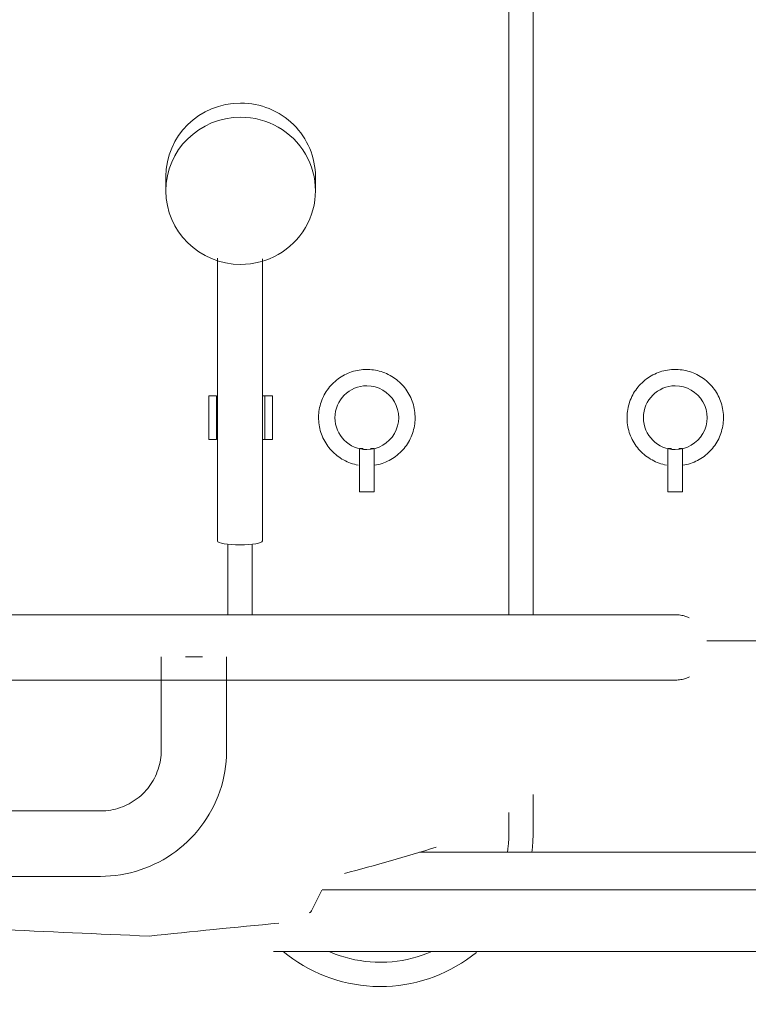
# Model space of a CAD drawing. Header units: metres. Extents: x 3.7 to 90.5, y -1.7 to 14.3.
# Tile 29 of 172: x 19.2 to 19.6, y 6.7 to 7.2. Entities that reach past the tile are written whole.
import ezdxf

# ---------------------------------------------------------------- set-up
doc = ezdxf.new("R2010")
doc.units = ezdxf.units.M
for name, color, linetype, lineweight in [('A-DETL-GENF', 7, 'Continuous', 18), ('A-WALL-PATT', 7, 'Continuous', 18), ('P-SANR-FIXT', 7, 'Continuous', 18)]:
    doc.layers.add(name, color=color, linetype=linetype, lineweight=lineweight)

# ---------------------------------------------------------------- blocks, each defined once
blk = doc.blocks.new('Chuveiro Acessível - BR06_ChuveiroAcessível-7968317-Corte 1')
at = {"layer": 'A-DETL-GENF'}
blk.add_line((19.88848821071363, 6.767499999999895), (19.42915017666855, 6.767499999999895), dxfattribs=at)
at = {"layer": 'P-SANR-FIXT'}
for p, q in [((19.47692412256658, 7.810750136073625), (19.47692412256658, 6.894564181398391)), ((19.48992412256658, 6.894564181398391), (19.48992412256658, 7.81073453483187)), ((19.29348821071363, 7.128964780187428), (19.29348821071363, 7.121394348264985)), ((19.37348821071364, 7.121394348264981), (19.37348821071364, 7.128964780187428)), ((19.32111423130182, 7.085267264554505), (19.32111423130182, 6.934035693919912)), ((19.34511423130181, 6.934035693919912), (19.34511423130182, 7.085069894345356)), ((19.31648837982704, 7.011640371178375), (19.31648837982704, 6.988359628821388)), ((19.32048829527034, 7.011640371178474), (19.31648837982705, 7.011640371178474)), ((19.32048829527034, 6.988359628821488), (19.32048829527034, 7.011640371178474)), ((19.34502711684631, 7.011640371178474), (19.34648829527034, 7.011640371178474)), ((19.35048821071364, 7.011640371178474), (19.34648829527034, 7.011640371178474)), ((19.34648829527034, 6.988359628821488), (19.34648829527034, 7.011640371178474)), ((19.35048821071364, 6.988359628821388), (19.35048821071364, 7.011640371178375)), ((19.31648837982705, 6.988359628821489), (19.32048829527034, 6.988359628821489)), ((19.34648829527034, 6.988359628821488), (19.34502711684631, 6.988359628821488)), ((19.34648829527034, 6.988359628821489), (19.35048821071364, 6.988359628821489)), ((19.39702836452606, 6.983457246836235), (19.39702836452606, 6.960401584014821)), ((19.39900828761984, 6.983457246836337), (19.39702836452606, 6.983457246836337)), ((19.40494805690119, 6.983457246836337), (19.40296813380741, 6.983457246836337)), ((19.40494805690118, 6.960401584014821), (19.40494805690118, 6.983457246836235)), ((19.56202836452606, 6.983457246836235), (19.56202836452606, 6.960401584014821)), ((19.56400828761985, 6.983457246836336), (19.56202836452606, 6.983457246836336)), ((19.56994805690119, 6.983457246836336), (19.5679681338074, 6.983457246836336)), ((19.56994805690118, 6.960401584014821), (19.56994805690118, 6.983457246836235)), ((19.39702836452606, 6.960401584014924), (19.40494805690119, 6.960401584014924)), ((19.56202836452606, 6.960401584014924), (19.56994805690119, 6.960401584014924)), ((19.32663174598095, 6.932295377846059), (19.32663174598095, 6.894564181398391)), ((19.33963174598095, 6.894564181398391), (19.33963174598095, 6.932300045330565)), ((19.48992412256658, 6.777593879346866), (19.48992412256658, 6.798315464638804)), ((19.47692412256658, 6.7887826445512), (19.47692412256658, 6.777593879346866))]:
    blk.add_line(p, q, dxfattribs=at)
at = {"layer": 'P-SANR-FIXT', "flags": 128}
for points in [[(19.40098821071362, 7.02581415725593), (19.39995591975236, 7.025793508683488), (19.39892528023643, 7.02573159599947), (19.39789794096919, 7.025628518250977), (19.39687554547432, 7.025484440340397), (19.39585972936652, 7.025299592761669), (19.39485211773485, 7.025074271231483), (19.39385432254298, 7.024808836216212), (19.39286794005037, 7.024503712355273), (19.39189454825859, 7.02415938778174), (19.39093570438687, 7.023776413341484), (19.38999294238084, 7.023355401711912), (19.38906777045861, 7.022897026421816), (19.3881616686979, 7.022402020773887), (19.38727608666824, 7.02187117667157), (19.38641244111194, 7.021305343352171), (19.38557211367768, 7.020705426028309), (19.38475644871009, 7.020072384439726), (19.38396675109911, 7.019407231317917), (19.38320428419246, 7.018711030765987), (19.38247026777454, 7.017984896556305), (19.38176587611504, 7.017229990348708), (19.38109223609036, 7.016447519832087), (19.38045042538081, 7.01563873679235), (19.37984147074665, 7.01480493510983), (19.37926634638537, 7.013947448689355), (19.37872597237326, 7.013067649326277), (19.37822121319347, 7.012166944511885), (19.37775287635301, 7.011246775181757), (19.37732171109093, 7.010308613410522), (19.37692840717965, 7.009353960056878), (19.37657359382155, 7.008384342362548), (19.37625783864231, 7.007401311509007), (19.37598164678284, 7.006406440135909), (19.37574546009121, 7.005401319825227), (19.37554965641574, 7.004387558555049), (19.37539454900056, 7.003366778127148), (19.37528038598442, 7.002340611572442), (19.3752073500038, 7.00131070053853), (19.3751755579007, 7.000278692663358), (19.37518506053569, 6.999246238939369), (19.37523584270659, 6.998214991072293), (19.37532782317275, 6.997186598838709), (19.37546085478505, 6.996162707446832), (19.3756347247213, 6.995144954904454), (19.37584915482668, 6.994134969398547), (19.37610380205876, 6.993134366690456), (19.3763982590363, 6.992144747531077), (19.37673205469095, 6.991167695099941), (19.37710465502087, 6.990204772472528), (19.377515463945, 6.989257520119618), (19.37796382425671, 6.98832745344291), (19.37844901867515, 6.987416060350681), (19.37897027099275, 6.986524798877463), (19.37952674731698, 6.985655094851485), (19.38011755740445, 6.984808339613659), (19.38074175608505, 6.983985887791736), (19.38139834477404, 6.983189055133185), (19.38208627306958, 6.98241911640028), (19.38280444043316, 6.981677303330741), (19.38355169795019, 6.980964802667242), (19.38432685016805, 6.980282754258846), (19.38512865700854, 6.979632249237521), (19.38595583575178, 6.979014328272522), (19.38680706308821, 6.978429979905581), (19.3876809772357, 6.977880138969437), (19.38857618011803, 6.977365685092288), (19.38949123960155, 6.976887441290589), (19.39042469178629, 6.976446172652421), (19.39137504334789, 6.976042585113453), (19.39234077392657, 6.975677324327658), (19.39332033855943, 6.975350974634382), (19.394312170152, 6.975064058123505), (19.39531468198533, 6.974817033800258), (19.39632627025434, 6.974610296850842)], [(19.40510087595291, 6.974515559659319), (19.40611669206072, 6.974700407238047), (19.40712430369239, 6.974925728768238), (19.40812209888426, 6.975191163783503), (19.40910848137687, 6.975496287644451), (19.41008187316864, 6.975840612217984), (19.41104071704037, 6.976223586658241), (19.41198347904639, 6.976644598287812), (19.41290865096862, 6.9771029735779), (19.41381475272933, 6.977597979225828), (19.414700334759, 6.978128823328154), (19.41556398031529, 6.978694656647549), (19.41640430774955, 6.97929457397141), (19.41721997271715, 6.979927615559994), (19.41800967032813, 6.980592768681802), (19.41877213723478, 6.981288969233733), (19.4195061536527, 6.982015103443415), (19.4202105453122, 6.982770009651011), (19.42088418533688, 6.983552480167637), (19.42152599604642, 6.984361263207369), (19.42213495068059, 6.985195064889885), (19.42271007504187, 6.986052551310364), (19.42325044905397, 6.986932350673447), (19.42375520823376, 6.98783305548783), (19.42422354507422, 6.988753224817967), (19.42465471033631, 6.989691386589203), (19.42504801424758, 6.990646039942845), (19.42540282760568, 6.991615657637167), (19.42571858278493, 6.992598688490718), (19.4259947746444, 6.993593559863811), (19.42623096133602, 6.994598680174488), (19.42642676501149, 6.995612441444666), (19.42658187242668, 6.996633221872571), (19.42669603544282, 6.997659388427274), (19.42676907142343, 6.99868929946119), (19.42680086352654, 6.999721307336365), (19.42679136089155, 7.00075376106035), (19.42674057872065, 7.001785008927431), (19.42664859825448, 7.002813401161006), (19.42651556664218, 7.003837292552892), (19.42634169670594, 7.004855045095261), (19.42612726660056, 7.005865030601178), (19.42587261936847, 7.006865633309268), (19.42557816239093, 7.007855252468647), (19.42524436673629, 7.008832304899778), (19.42487176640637, 7.009795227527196), (19.42446095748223, 7.010742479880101), (19.42401259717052, 7.011672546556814), (19.42352740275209, 7.012583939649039), (19.42300615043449, 7.013475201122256), (19.42244967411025, 7.014344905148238), (19.42185886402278, 7.01519166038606), (19.42123466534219, 7.016014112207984), (19.4205780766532, 7.016810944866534), (19.41989014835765, 7.017580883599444), (19.41917198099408, 7.018322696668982), (19.41842472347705, 7.019035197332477), (19.41764957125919, 7.019717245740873), (19.41684776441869, 7.020367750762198), (19.41602058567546, 7.020985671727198), (19.41516935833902, 7.021570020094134), (19.41429544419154, 7.022119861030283), (19.4134002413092, 7.022634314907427), (19.41248518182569, 7.023112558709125), (19.41155172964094, 7.023553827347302), (19.41060137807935, 7.02395741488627), (19.40963564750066, 7.024322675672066), (19.40865608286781, 7.024649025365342), (19.40766425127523, 7.02493594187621), (19.4066617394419, 7.025182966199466), (19.4056501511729, 7.025389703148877), (19.40463110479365, 7.025555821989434), (19.40360623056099, 7.025681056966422), (19.40257716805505, 7.025765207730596), (19.40154556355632, 7.025808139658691), (19.40098821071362, 7.02581415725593)], [(19.56598821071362, 7.02581415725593), (19.56495591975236, 7.025793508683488), (19.56392528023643, 7.02573159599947), (19.56289794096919, 7.025628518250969), (19.56187554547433, 7.025484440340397), (19.56085972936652, 7.025299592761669), (19.55985211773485, 7.025074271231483), (19.55885432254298, 7.024808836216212), (19.55786794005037, 7.024503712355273), (19.55689454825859, 7.024159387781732), (19.55593570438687, 7.023776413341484), (19.55499294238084, 7.023355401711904), (19.55406777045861, 7.022897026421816), (19.5531616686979, 7.022402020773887), (19.55227608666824, 7.02187117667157), (19.55141244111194, 7.021305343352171), (19.55057211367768, 7.020705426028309), (19.54975644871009, 7.020072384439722), (19.54896675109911, 7.019407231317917), (19.54820428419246, 7.018711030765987), (19.54747026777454, 7.017984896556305), (19.54676587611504, 7.017229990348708), (19.54609223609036, 7.016447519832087), (19.54545042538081, 7.01563873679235), (19.54484147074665, 7.01480493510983), (19.54426634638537, 7.013947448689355), (19.54372597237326, 7.013067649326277), (19.54322121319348, 7.012166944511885), (19.54275287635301, 7.011246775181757), (19.54232171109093, 7.010308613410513), (19.54192840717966, 7.009353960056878), (19.54157359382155, 7.008384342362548), (19.54125783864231, 7.007401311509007), (19.54098164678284, 7.006406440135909), (19.54074546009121, 7.005401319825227), (19.54054965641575, 7.004387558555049), (19.54039454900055, 7.003366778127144), (19.54028038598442, 7.002340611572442), (19.5402073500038, 7.00131070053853), (19.5401755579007, 7.000278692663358), (19.54018506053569, 6.999246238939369), (19.54023584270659, 6.998214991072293), (19.54032782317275, 6.997186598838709), (19.54046085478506, 6.996162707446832), (19.5406347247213, 6.995144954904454), (19.54084915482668, 6.994134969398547), (19.54110380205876, 6.993134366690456), (19.54139825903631, 6.992144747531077), (19.54173205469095, 6.991167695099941), (19.54210465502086, 6.990204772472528), (19.542515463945, 6.989257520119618), (19.54296382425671, 6.98832745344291), (19.54344901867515, 6.987416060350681), (19.54397027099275, 6.986524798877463), (19.54452674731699, 6.985655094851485), (19.54511755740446, 6.984808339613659), (19.54574175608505, 6.983985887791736), (19.54639834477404, 6.983189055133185), (19.54708627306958, 6.98241911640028), (19.54780444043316, 6.981677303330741), (19.54855169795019, 6.980964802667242), (19.54932685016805, 6.980282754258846), (19.55012865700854, 6.979632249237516), (19.55095583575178, 6.979014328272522), (19.55180706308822, 6.978429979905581), (19.5526809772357, 6.977880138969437), (19.55357618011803, 6.977365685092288), (19.55449123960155, 6.976887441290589), (19.55542469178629, 6.976446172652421), (19.55637504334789, 6.976042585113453), (19.55734077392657, 6.975677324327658), (19.55832033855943, 6.975350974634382), (19.559312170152, 6.975064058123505), (19.56031468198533, 6.974817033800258), (19.56132627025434, 6.974610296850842)], [(19.57010087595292, 6.974515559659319), (19.57111669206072, 6.974700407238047), (19.57212430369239, 6.974925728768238), (19.57312209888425, 6.975191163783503), (19.57410848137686, 6.975496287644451), (19.57508187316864, 6.975840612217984), (19.57604071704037, 6.976223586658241), (19.5769834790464, 6.976644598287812), (19.57790865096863, 6.9771029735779), (19.57881475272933, 6.977597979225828), (19.579700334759, 6.978128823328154), (19.58056398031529, 6.978694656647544), (19.58140430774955, 6.979294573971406), (19.58221997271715, 6.979927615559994), (19.58300967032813, 6.980592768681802), (19.58377213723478, 6.981288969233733), (19.5845061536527, 6.982015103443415), (19.5852105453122, 6.982770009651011), (19.58588418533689, 6.983552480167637), (19.58652599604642, 6.984361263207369), (19.58713495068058, 6.985195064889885), (19.58771007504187, 6.98605255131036), (19.58825044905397, 6.986932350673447), (19.58875520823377, 6.98783305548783), (19.58922354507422, 6.988753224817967), (19.5896547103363, 6.989691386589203), (19.59004801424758, 6.990646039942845), (19.59040282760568, 6.991615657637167), (19.59071858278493, 6.992598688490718), (19.5909947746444, 6.993593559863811), (19.59123096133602, 6.994598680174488), (19.59142676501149, 6.995612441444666), (19.59158187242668, 6.996633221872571), (19.59169603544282, 6.997659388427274), (19.59176907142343, 6.99868929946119), (19.59180086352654, 6.999721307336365), (19.59179136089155, 7.000753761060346), (19.59174057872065, 7.001785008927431), (19.59164859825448, 7.002813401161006), (19.59151556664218, 7.003837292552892), (19.59134169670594, 7.004855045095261), (19.59112726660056, 7.005865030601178), (19.59087261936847, 7.006865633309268), (19.59057816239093, 7.007855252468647), (19.59024436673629, 7.008832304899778), (19.58987176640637, 7.009795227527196), (19.58946095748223, 7.010742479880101), (19.58901259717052, 7.011672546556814), (19.58852740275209, 7.012583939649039), (19.58800615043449, 7.013475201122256), (19.58744967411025, 7.014344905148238), (19.58685886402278, 7.01519166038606), (19.58623466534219, 7.016014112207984), (19.5855780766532, 7.016810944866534), (19.58489014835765, 7.017580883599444), (19.58417198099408, 7.018322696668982), (19.58342472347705, 7.019035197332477), (19.58264957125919, 7.019717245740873), (19.58184776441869, 7.020367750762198), (19.58102058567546, 7.020985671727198), (19.58016935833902, 7.021570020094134), (19.57929544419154, 7.022119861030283), (19.57840024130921, 7.022634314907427), (19.57748518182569, 7.023112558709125), (19.57655172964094, 7.023553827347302), (19.57560137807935, 7.02395741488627), (19.57463564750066, 7.024322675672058), (19.57365608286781, 7.024649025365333), (19.57266425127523, 7.02493594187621), (19.5716617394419, 7.025182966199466), (19.5706501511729, 7.025389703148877), (19.56963110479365, 7.025555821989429), (19.56860623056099, 7.025681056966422), (19.56757716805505, 7.025765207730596), (19.56654556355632, 7.025808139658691), (19.56598821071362, 7.02581415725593)], [(19.47692412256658, 6.777593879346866), (19.47686916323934, 6.774833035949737), (19.4767043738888, 6.772076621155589), (19.47643002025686, 6.769329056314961), (19.47616062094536, 6.767408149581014)], [(19.48928267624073, 6.767402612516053), (19.48958806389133, 6.770160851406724), (19.48981889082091, 6.773431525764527), (19.4899193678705, 6.776708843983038), (19.48992412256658, 6.777593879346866)], [(19.35624514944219, 6.714396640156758), (19.35880304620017, 6.712357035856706), (19.36144018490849, 6.710421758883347), (19.36415235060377, 6.708593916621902), (19.36693520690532, 6.706876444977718), (19.36978430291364, 6.705272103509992), (19.37269508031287, 6.703783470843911), (19.37566288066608, 6.702412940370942), (19.37868295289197, 6.701162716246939), (19.38175046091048, 6.700034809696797), (19.38486049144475, 6.699031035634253), (19.38800806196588, 6.698153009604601), (19.39118812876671, 6.697402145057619), (19.39439559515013, 6.69677965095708), (19.39762531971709, 6.696286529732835), (19.40087212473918, 6.695923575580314), (19.40413080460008, 6.695691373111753), (19.40739613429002, 6.695590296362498), (19.40827793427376, 6.695585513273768)], [(19.40827793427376, 6.708585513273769), (19.4055340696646, 6.708640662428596), (19.40279458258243, 6.708806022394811), (19.40006384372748, 6.709081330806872), (19.39734621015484, 6.709466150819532), (19.39464601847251, 6.709959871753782), (19.39196757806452, 6.710561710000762), (19.38931516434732, 6.71127071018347), (19.38669301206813, 6.712085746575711), (19.38410530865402, 6.713005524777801), (19.38155618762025, 6.714028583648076), (19.38066801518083, 6.71442712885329)], [(19.43568056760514, 6.714322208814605), (19.4331425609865, 6.713271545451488), (19.43056486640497, 6.712323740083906), (19.42795160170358, 6.711480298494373), (19.42530694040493, 6.71074256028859), (19.42263510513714, 6.710111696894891), (19.41994036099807, 6.709588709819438), (19.41722700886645, 6.709174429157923), (19.4144993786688, 6.708869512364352), (19.41176182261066, 6.708674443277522), (19.4090187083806, 6.708589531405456), (19.40827793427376, 6.708585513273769)], [(19.40827793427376, 6.695585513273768), (19.41154416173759, 6.695651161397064), (19.41480515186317, 6.695848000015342), (19.41805567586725, 6.696175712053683), (19.42129052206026, 6.696633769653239), (19.42450450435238, 6.697221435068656), (19.42769247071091, 6.697937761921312), (19.43084931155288, 6.698781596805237), (19.4339699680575, 6.699751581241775), (19.43704944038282, 6.700846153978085), (19.44008279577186, 6.702063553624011), (19.4430651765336, 6.703401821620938), (19.4459918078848, 6.704858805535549), (19.44885800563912, 6.706432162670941), (19.45165918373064, 6.708119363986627), (19.45439086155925, 6.709917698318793), (19.4570486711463, 6.711824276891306), (19.45962836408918, 6.713836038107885)]]:
    blk.add_lwpolyline(points, dxfattribs=at)
at = {"layer": 'P-SANR-FIXT'}
for centre, radius, start, end in [((19.40098821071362, 6.999999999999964), 0.01704235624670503, 90, 269.9999999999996), ((19.40098821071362, 6.999999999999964), 0.01704235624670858, 269.9999999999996, 90), ((19.56598821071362, 6.999999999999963), 0.01704235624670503, 90, 269.9999999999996), ((19.56598821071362, 6.999999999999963), 0.01704235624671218, 270.0000000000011, 90.00000000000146)]:
    blk.add_arc(centre, radius, start, end, dxfattribs=at)
for centre, major_axis, ratio, start_param, end_param in [((19.33348821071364, 7.128964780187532), (0.03999999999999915, 0), 0.9848077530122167, 1.570796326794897, 3.141592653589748), ((19.33348821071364, 7.128964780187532), (-0.0400000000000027, 1.787687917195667e-15), 0.9848077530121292, 3.141592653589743, 4.712388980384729), ((19.33348821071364, 7.121394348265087), (0.03999999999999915, 0), 0.9848077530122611, 1.570796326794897, 4.712388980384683), ((19.33348821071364, 7.121394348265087), (0.0400000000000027, 0), 0.9848077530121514, 4.712388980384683, 7.853981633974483), ((19.33311423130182, 6.934035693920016), (0.0119999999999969, 0), 0.1736481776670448, 3.141592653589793, 6.283185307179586)]:
    blk.add_ellipse(centre, major_axis=major_axis, ratio=ratio, start_param=start_param, end_param=end_param, dxfattribs=at)
blk = doc.blocks.new('Deca_Barra de Apoio em L Conforto_Tubocolor_2340_E BR_Direito - 2340_E_BR_Branco BR16_Direito-7568751-Corte 1')
at = {"layer": 'P-SANR-FIXT'}
for p, q in [((19.90848823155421, 6.747427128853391), (19.37705929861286, 6.747427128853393)), ((19.35110297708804, 6.714427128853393), (19.90848823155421, 6.714427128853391))]:
    blk.add_line(p, q, dxfattribs=at)
blk = doc.blocks.new('FDE_BR02_LavatórioAcessível1 - BR02_LavatórioAcessível 2-7562406-Corte 1')
at = {"layer": 'P-SANR-FIXT'}
for p, q in [((19.11648821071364, 6.894564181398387), (19.06848821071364, 6.894564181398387)), ((19.12622782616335, 6.894564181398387), (19.11848821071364, 6.894564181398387)), ((19.52434021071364, 6.894564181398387), (19.15708020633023, 6.894564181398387)), ((19.29098821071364, 6.872064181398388), (19.29098821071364, 6.822064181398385)), ((19.31301754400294, 6.872064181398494), (19.30395887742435, 6.872064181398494)), ((19.32598821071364, 6.822064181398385), (19.32598821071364, 6.872064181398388)), ((19.06848821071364, 6.859564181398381), (19.11648821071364, 6.859564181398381)), ((19.11848821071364, 6.859564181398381), (19.12622782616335, 6.859564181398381)), ((19.15708020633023, 6.859564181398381), (19.52434021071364, 6.859564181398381)), ((19.11648821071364, 6.789564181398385), (19.06848821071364, 6.789564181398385)), ((19.12551459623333, 6.789564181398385), (19.11848821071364, 6.789564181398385)), ((19.25848821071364, 6.789564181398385), (19.15640366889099, 6.789564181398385)), ((19.14408109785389, 6.754564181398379), (19.25848821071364, 6.754564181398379)), ((19.17290342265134, 6.718044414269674), (19.16267943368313, 6.75456418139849)), ((19.37689838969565, 6.747190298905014), (19.37152222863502, 6.736538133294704)), ((19.30913016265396, 6.539316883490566), (19.30205780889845, 6.485557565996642)), ((19.27135407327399, 6.464604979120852), (19.15631957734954, 6.442244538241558)), ((19.12683820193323, 6.432429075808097), (19.12683820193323, 6.431561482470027))]:
    blk.add_line(p, q, dxfattribs=at)
at = {"layer": 'P-SANR-FIXT', "flags": 128}
for points in [[(19.52434021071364, 6.894564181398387), (19.52628166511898, 6.894564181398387), (19.52829502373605, 6.894564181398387), (19.53028535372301, 6.894564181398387), (19.53224947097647, 6.894564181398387), (19.53418423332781, 6.894564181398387), (19.53608654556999, 6.894564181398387)], [(19.56598821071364, 6.894564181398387), (19.56595489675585, 6.894564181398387), (19.56585500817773, 6.894564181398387), (19.56568870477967, 6.894564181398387), (19.56545625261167, 6.894564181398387), (19.56515802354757, 6.894564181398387), (19.56479449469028, 6.894564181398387), (19.5643662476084, 6.894564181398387), (19.56387396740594, 6.894564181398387), (19.56331844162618, 6.894564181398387), (19.56270055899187, 6.894564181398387), (19.56202130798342, 6.894564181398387), (19.56128177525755, 6.894564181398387), (19.56048314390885, 6.894564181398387), (19.55962669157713, 6.894564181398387), (19.5587137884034, 6.894564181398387), (19.557745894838, 6.894564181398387), (19.55672455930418, 6.894564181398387), (19.5556514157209, 6.894564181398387), (19.55452818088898, 6.894564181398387), (19.55335665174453, 6.894564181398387), (19.55213870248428, 6.894564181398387), (19.55087628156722, 6.894564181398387), (19.54957140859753, 6.894564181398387), (19.54822617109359, 6.894564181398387), (19.54684272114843, 6.894564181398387), (19.54542327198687, 6.894564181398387), (19.54397009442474, 6.894564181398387), (19.54248551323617, 6.894564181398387), (19.54097190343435, 6.894564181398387), (19.53943168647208, 6.894564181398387), (19.53786732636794, 6.894564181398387), (19.53628132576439, 6.894564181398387), (19.53467622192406, 6.894564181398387), (19.53305458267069, 6.894564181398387), (19.53141900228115, 6.894564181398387), (19.52977209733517, 6.894564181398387), (19.52811650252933, 6.894564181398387), (19.52645486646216, 6.894564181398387), (19.52478984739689, 6.894564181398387), (19.52434021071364, 6.894564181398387)], [(19.55271006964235, 6.894564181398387), (19.55404645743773, 6.894564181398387), (19.55534150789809, 6.894564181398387), (19.5565702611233, 6.894564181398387), (19.55773075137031, 6.894564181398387), (19.55882112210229, 6.894564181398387), (19.55983962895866, 6.894564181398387), (19.56078464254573, 6.894564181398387), (19.56165465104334, 6.894564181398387), (19.5624482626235, 6.894564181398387), (19.56316420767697, 6.894564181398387), (19.56380134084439, 6.894564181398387), (19.5643586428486, 6.894564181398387), (19.56483522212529, 6.894564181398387), (19.56523031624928, 6.894564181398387), (19.56554329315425, 6.894564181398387), (19.56577365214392, 6.894564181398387), (19.56592102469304, 6.894564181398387), (19.56598517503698, 6.894564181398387), (19.56598821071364, 6.894564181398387)], [(19.56598821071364, 6.894564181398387), (19.5666880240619, 6.894550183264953), (19.5673867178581, 6.89450821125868), (19.56808317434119, 6.89443833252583), (19.56877627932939, 6.894340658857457), (19.56946492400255, 6.894215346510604), (19.57014800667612, 6.894062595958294), (19.57082443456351, 6.893882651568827), (19.57149312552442, 6.893675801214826), (19.57215300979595, 6.893442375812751), (19.57280303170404, 6.893182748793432), (19.5734421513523, 6.892897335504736)], [(19.57361265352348, 6.861312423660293), (19.57297665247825, 6.861020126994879), (19.57232947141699, 6.860753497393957), (19.57167214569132, 6.860512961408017), (19.5710057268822, 6.860298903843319), (19.57033128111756, 6.860111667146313), (19.56964988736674, 6.859951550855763), (19.5689626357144, 6.859818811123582), (19.56827062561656, 6.859713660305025), (19.56757496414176, 6.859636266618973), (19.56687676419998, 6.859586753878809), (19.56617714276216, 6.859565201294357), (19.56598821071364, 6.859564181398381)], [(19.52434021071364, 6.859564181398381), (19.52600568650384, 6.859564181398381), (19.52766849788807, 6.859564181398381), (19.52932598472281, 6.859564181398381), (19.53097549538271, 6.859564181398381), (19.53261439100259, 6.859564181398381), (19.53424004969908, 6.859564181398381), (19.53584987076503, 6.859564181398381), (19.53744127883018, 6.859564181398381), (19.53901172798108, 6.859564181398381), (19.54055870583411, 6.859564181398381), (19.5420797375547, 6.859564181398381), (19.54357238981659, 6.859564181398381), (19.54503427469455, 6.859564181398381), (19.54646305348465, 6.859564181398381), (19.5478564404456, 6.859564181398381), (19.5492122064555, 6.859564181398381), (19.55052818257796, 6.859564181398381), (19.55180226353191, 6.859564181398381), (19.5530324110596, 6.859564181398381), (19.55421665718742, 6.859564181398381), (19.55535310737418, 6.859564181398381), (19.55643994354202, 6.859564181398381), (19.55747542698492, 6.859564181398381), (19.55845790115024, 6.859564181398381), (19.55938579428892, 6.859564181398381), (19.56025762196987, 6.859564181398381), (19.56107198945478, 6.859564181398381), (19.5618275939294, 6.859564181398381), (19.56252322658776, 6.859564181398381), (19.563157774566, 6.859564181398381), (19.56373022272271, 6.859564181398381), (19.56423965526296, 6.859564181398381), (19.56468525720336, 6.859564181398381), (19.56506631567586, 6.859564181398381), (19.56538222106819, 6.859564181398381), (19.56563246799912, 6.859564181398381), (19.56581665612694, 6.859564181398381), (19.56593449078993, 6.859564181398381), (19.56598578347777, 6.859564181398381), (19.56598821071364, 6.859564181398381)], [(19.54545617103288, 6.859564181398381), (19.54377371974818, 6.859564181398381), (19.5420434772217, 6.859564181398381), (19.54026821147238, 6.859564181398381), (19.53845076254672, 6.859564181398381), (19.5365940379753, 6.859564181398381), (19.53470100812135, 6.859564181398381), (19.53277470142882, 6.859564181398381), (19.53081819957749, 6.859564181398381), (19.52883463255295, 6.859564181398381), (19.52692521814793, 6.859564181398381)], [(19.56598821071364, 6.859564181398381), (19.5659465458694, 6.859564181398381), (19.56582161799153, 6.859564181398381), (19.565613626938, 6.859564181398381), (19.56532290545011, 6.859564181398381), (19.56494991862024, 6.859564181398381), (19.56449526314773, 6.859564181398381), (19.56395966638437, 6.859564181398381), (19.56334398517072, 6.859564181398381), (19.56264920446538, 6.859564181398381), (19.56187643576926, 6.859564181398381), (19.56102691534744, 6.859564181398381), (19.56010200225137, 6.859564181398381), (19.55910317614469, 6.859564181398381), (19.5580320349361, 6.859564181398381), (19.55689029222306, 6.859564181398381), (19.55567977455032, 6.859564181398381), (19.55440241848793, 6.859564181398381), (19.55306026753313, 6.859564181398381), (19.55165546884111, 6.859564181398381), (19.55019026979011, 6.859564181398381), (19.54866701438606, 6.859564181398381), (19.54708813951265, 6.859564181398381), (19.54550459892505, 6.859564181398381)], [(19.29098821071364, 6.822064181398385), (19.29096221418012, 6.820764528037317), (19.29088426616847, 6.819466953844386), (19.29075449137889, 6.818173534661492), (19.29057309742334, 6.816886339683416), (19.29034037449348, 6.815607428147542), (19.29005669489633, 6.814338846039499), (19.28972251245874, 6.813082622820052), (19.28933836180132, 6.811840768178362), (19.28890485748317, 6.810615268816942), (19.28842269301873, 6.809408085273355), (19.28789263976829, 6.80822114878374), (19.28731554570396, 6.807056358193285), (19.28669233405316, 6.805915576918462), (19.28602400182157, 6.804800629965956), (19.2853116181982, 6.803713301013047), (19.28455632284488, 6.802655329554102), (19.28375932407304, 6.801628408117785), (19.28292189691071, 6.800634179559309), (19.28204538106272, 6.799674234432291), (19.28113117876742, 6.79875010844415), (19.28018075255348, 6.797863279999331), (19.27919562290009, 6.797015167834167), (19.27817736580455, 6.796207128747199), (19.27712761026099, 6.795440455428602), (19.27604803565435, 6.794716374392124), (19.2749403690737, 6.794036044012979), (19.27380638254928, 6.79340055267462), (19.27264789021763, 6.792810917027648), (19.27146674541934, 6.792268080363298), (19.27026483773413, 6.791772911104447), (19.2690440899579, 6.791326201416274), (19.26780645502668, 6.790928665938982), (19.26655391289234, 6.790580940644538), (19.26528846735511, 6.790283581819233), (19.26401214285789, 6.790037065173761), (19.26272698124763, 6.789841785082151), (19.26143503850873, 6.78969805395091), (19.26013838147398, 6.789606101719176), (19.25883908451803, 6.78956607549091), (19.25848821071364, 6.789564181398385)], [(19.25848821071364, 6.754564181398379), (19.26118749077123, 6.754618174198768), (19.26388245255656, 6.754780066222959), (19.26656878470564, 6.755049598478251), (19.2692421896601, 6.755426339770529), (19.2718983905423, 6.755909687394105), (19.27453313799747, 6.756498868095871), (19.27714221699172, 6.757192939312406), (19.27972145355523, 6.757990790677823), (19.28226672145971, 6.758891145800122), (19.28477394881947, 6.759892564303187), (19.28723912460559, 6.760993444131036), (19.28965830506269, 6.762192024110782), (19.29202762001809, 6.763486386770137), (19.2943432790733, 6.764874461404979), (19.2966015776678, 6.766354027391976), (19.2987989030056, 6.767922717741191), (19.30093173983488, 6.769578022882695), (19.30299667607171, 6.771317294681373), (19.3049904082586, 6.773137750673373), (19.30690974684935, 6.775036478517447), (19.30875162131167, 6.777010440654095), (19.31051308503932, 6.779056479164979), (19.31219132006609, 6.78117132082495), (19.31378364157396, 6.783351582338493), (19.31528750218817, 6.785593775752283), (19.31670049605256, 6.787894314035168), (19.31802036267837, 6.790249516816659), (19.31924499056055, 6.792655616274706), (19.32037242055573, 6.795108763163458), (19.32140084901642, 6.797605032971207), (19.32232863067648, 6.800140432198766), (19.32315428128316, 6.802710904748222), (19.32387647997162, 6.805312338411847), (19.32449407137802, 6.807940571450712), (19.32500606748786, 6.810591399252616), (19.32541164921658, 6.813260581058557), (19.32571016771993, 6.815943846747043), (19.32590114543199, 6.818636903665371), (19.32598427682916, 6.821335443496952), (19.32598821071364, 6.822064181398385)]]:
    blk.add_lwpolyline(points, dxfattribs=at)
at = {"layer": 'P-SANR-FIXT'}
for centre, radius, start, end in [((19.09825827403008, 7.862549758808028), 1.14401653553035, 284.7228187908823, 287.2771812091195), ((19.36895690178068, 6.737460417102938), 0.002726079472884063, 296.9055117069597, 340.2255235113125), ((20.06942257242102, -0.7903426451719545), 7.553828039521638, 95.43543668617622, 95.96455035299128), ((19.07403192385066, 7.062854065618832), 0.3602317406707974, 269.9130381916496, 290.8803359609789), ((20.6244117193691, 1.533204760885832), 5.384184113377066, 105.3112721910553, 105.6397173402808), ((19.69120204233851, 16.65676929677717), 9.942499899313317, 267.1834741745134, 267.6555274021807), ((19.07348821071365, 6.704622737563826), 0.001999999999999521, 254.9275318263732, 269.9130381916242), ((19.28672890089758, 6.487574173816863), 0.01546098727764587, 286.5337270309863, 352.5054421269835), ((19.14495266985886, 6.799464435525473), 0.357922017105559, 290.6803173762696, 294.1044985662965), ((19.17929135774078, 6.324064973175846), 0.1203914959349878, 101, 115.8290940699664), ((19.09219931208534, 6.874727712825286), 0.4472941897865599, 266.9601731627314, 274.0835791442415)]:
    blk.add_arc(centre, radius, start, end, dxfattribs=at)
blk = doc.blocks.new('4 GRE - ESCOLA DE CINEMA E AUDIOVISUAL CINE REX R07_rvt-1-Corte 1')
at = {"layer": 'A-WALL-PATT', "true_color": 0xf5f5f5}
h = blk.add_hatch(dxfattribs=at)
h.set_pattern_fill('FP_15', style=0, pattern_type=2)
h.set_pattern_definition([(0, (18.983, 6.04), (0, 0.84), []), (90, (18.983, 6.04), (-0.84, 5.143516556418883e-17), [])])
h.paths.add_polyline_path([(19.93348821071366, 7.466380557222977), (19.93289471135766, 7.467421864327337), (19.9354996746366, 7.466903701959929)])
h.paths.add_polyline_path([(19.10224187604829, 6.039999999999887), (20.7253717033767, 6.039999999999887), (20.74464285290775, 6.215550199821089), (20.74301572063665, 6.227210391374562), (20.73921096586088, 6.23835182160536), (20.73339781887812, 6.250106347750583), (20.72524724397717, 6.260379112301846), (20.66524351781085, 6.310818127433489), (20.61950712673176, 6.363566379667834), (20.61331314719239, 6.364658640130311), (20.61086586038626, 6.367408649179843), (20.60898084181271, 6.414074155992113), (20.60992740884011, 6.416555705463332), (20.61190783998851, 6.418536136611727), (20.61535791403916, 6.419999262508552), (20.60898084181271, 6.420784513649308), (20.60848184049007, 6.421315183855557), (20.60966255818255, 6.431776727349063), (20.6113554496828, 6.435204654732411), (20.61593633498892, 6.43950298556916), (20.61702263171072, 6.440243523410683), (20.62062504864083, 6.441523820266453), (20.6380490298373, 6.443617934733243), (20.62023333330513, 6.445177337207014), (20.62102120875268, 6.449244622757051), (20.62318382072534, 6.451727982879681), (20.62624259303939, 6.452947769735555), (20.76317506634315, 6.466902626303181), (20.89848821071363, 6.469733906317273), (20.89848821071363, 8.53999999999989), (20.71683179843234, 8.53999999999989), (20.71683179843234, 8.537999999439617), (20.69283180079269, 8.528999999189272), (20.48783179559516, 8.528999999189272), (20.4638317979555, 8.537999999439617), (20.4638317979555, 8.53999999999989), (20.29899770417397, 8.53999999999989), (20.29899770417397, 8.530020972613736), (20.05848821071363, 8.530020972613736), (20.05848821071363, 8.53999999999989), (19.06848821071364, 8.53999999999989), (19.06848821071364, 7.709170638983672), (19.17492943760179, 7.709170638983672), (19.1855020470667, 7.76913088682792), (19.20073344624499, 7.76913088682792), (19.20861190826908, 7.76774170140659), (19.14348821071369, 7.398406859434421), (19.14348821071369, 7.212961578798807), (19.16174069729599, 7.212296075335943), (19.16553097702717, 7.211257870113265), (19.1716390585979, 7.208179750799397), (19.17611899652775, 7.204484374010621), (19.18074565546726, 7.19738770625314), (19.18348821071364, 7.181263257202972), (19.18281960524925, 7.093565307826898), (19.18148821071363, 7.093372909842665), (19.18148821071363, 6.922497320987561), (19.18348821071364, 6.922497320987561), (19.18348821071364, 6.898961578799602), (19.15848821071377, 6.898961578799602), (19.15848821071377, 6.894564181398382), (19.32666292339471, 6.894564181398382), (19.32666292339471, 6.932291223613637), (19.32152312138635, 6.933496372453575), (19.32111423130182, 6.934035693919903), (19.32048829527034, 6.988359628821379), (19.31648837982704, 6.988359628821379), (19.31695028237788, 7.011640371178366), (19.32111423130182, 7.011640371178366), (19.32111423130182, 7.085267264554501), (19.31348821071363, 7.087279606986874), (19.29884719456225, 7.101698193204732), (19.29348821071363, 7.121394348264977), (19.29410791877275, 7.131242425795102), (19.29884719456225, 7.148660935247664), (19.31348821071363, 7.163079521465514), (19.33348821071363, 7.168357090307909), (19.35348821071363, 7.163079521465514), (19.36822748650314, 7.148299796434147), (19.37348821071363, 7.128964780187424), (19.37348821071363, 7.121394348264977), (19.36812922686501, 7.101698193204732), (19.35348821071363, 7.087279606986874), (19.34511423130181, 7.085069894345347), (19.34511423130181, 7.011640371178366), (19.35048821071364, 7.011640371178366), (19.35002630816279, 6.988359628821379), (19.34511423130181, 6.988359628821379), (19.34470534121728, 6.933496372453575), (19.33960056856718, 6.931951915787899), (19.33960056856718, 6.894564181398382), (19.47695529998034, 6.894564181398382), (19.47695529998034, 7.810746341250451), (19.46585465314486, 7.812097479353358), (19.45495651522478, 7.818338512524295), (19.45495651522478, 7.833934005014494), (19.46144270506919, 7.840626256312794), (19.46144270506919, 7.853833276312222), (19.46762877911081, 7.863657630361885), (19.46948821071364, 7.866118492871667), (19.46996524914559, 7.882813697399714), (19.47348821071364, 7.886700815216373), (19.47382895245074, 7.902588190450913), (19.47641714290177, 7.907071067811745), (19.48090002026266, 7.909659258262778), (19.48848821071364, 7.908660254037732), (19.49214846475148, 7.904999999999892), (19.49348821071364, 7.899999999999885), (19.49348821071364, 7.885115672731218), (19.49701117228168, 7.882813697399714), (19.49748821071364, 7.881456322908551), (19.49798711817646, 7.864888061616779), (19.50206869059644, 7.861196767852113), (19.50431477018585, 7.856004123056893), (19.50553371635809, 7.853833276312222), (19.50593687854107, 7.839553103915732), (19.51201990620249, 7.833934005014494), (19.51201990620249, 7.817716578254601), (19.50112176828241, 7.812097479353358), (19.48989294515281, 7.809951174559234), (19.48989294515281, 6.894564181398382), (19.56936448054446, 6.893851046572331), (19.57692284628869, 6.890543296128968), (19.5802267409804, 6.88700912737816), (19.58123702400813, 6.885588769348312), (19.58289507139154, 6.881569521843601), (19.58305287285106, 6.873757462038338), (19.5824386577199, 6.87144059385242), (19.579295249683, 6.86590529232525), (19.57578180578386, 6.862709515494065), (19.57257499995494, 6.861332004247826), (19.56528508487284, 6.860018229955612), (19.53815006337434, 6.859589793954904), (19.52692521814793, 6.859564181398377), (19.52121402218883, 6.84102979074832), (19.50932857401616, 6.819476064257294), (19.4933037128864, 6.800793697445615), (19.48989294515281, 6.798292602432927), (19.48950794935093, 6.775649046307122), (19.4887083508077, 6.767499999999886), (19.88937503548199, 6.767499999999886), (19.90347754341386, 6.772423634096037), (19.91187052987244, 6.781907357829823), (19.91625407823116, 6.794999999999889), (19.91598821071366, 6.794999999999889), (19.91658450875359, 7.453299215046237), (19.92055940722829, 7.461022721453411), (19.92527382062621, 7.464861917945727), (19.93063055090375, 7.46671062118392), (19.9362400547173, 7.466903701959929), (19.94025902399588, 7.470848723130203), (19.94922760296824, 7.475952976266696), (19.95920353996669, 7.478592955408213), (19.96952288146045, 7.478592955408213), (19.9794988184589, 7.475952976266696), (19.98963607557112, 7.46970154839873), (19.99672689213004, 7.462112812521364), (20.00166372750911, 7.452772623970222), (20.00392638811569, 7.444822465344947), (20.00411800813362, 7.434504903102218), (20.00166372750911, 7.424481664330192), (19.99672689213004, 7.415419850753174), (19.98876732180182, 7.407384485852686), (19.98086321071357, 7.402488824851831), (19.98086321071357, 6.939177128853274), (19.98261321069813, 6.939177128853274), (19.98461321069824, 6.937177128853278), (19.98461321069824, 6.91917712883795), (20.00461321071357, 6.91917712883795), (20.00461321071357, 6.915427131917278), (20.05792490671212, 6.915427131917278), (20.06335865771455, 6.924199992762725), (20.07085593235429, 6.931290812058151), (20.07991774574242, 6.936227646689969), (20.08994098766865, 6.938681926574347), (20.10025854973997, 6.938490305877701), (20.11018374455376, 6.935665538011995), (20.11905599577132, 6.930395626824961), (20.12628480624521, 6.923031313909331), (20.13138905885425, 6.914062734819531), (20.13402903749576, 6.90408679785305), (20.13402903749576, 6.893767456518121), (20.13138905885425, 6.883791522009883), (20.12628480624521, 6.874822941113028), (20.11754889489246, 6.866563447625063), (20.10820870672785, 6.861626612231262), (20.1002585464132, 6.85936395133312), (20.08994098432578, 6.859172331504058), (20.07991774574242, 6.861626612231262), (20.07085593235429, 6.866563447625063), (20.06335865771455, 6.873654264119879), (20.05792490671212, 6.882427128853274), (20.00461321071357, 6.882427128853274), (20.00461321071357, 6.878677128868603), (19.98461321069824, 6.878677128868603), (19.98461321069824, 6.860677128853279), (19.98261321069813, 6.858677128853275), (19.98086321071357, 6.858677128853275), (19.98086321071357, 6.782671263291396), (19.97751590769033, 6.764758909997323), (19.96980786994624, 6.748247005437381), (19.9582260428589, 6.734178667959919), (19.94160074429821, 6.722687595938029), (19.92473821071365, 6.716485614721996), (19.9084882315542, 6.714427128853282), (19.4574615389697, 6.713880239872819), (19.43873471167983, 6.701672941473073), (19.40784739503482, 6.695671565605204), (19.3757636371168, 6.702688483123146), (19.35711426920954, 6.714427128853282), (19.35110297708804, 6.714427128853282), (19.33314482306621, 6.668997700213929), (19.31695300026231, 6.604932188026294), (19.30205780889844, 6.485557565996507), (19.29956423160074, 6.478954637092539), (19.29439575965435, 6.474148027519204), (19.27135407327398, 6.464604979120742), (19.24999611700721, 6.459999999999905), (19.26848821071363, 6.459999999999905), (19.26848821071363, 6.454999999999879), (19.30598821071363, 6.454999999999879), (19.30598821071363, 6.459999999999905), (19.34098821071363, 6.459999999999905), (19.34098821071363, 6.454999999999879), (19.37848821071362, 6.454999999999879), (19.37848821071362, 6.459999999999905), (19.41348821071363, 6.459999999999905), (19.41348821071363, 6.454999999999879), (19.44348821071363, 6.454999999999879), (19.44348821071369, 6.459999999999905), (19.47848821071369, 6.459999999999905), (19.47771430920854, 6.454999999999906), (19.47196635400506, 6.454141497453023), (19.478129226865, 6.450824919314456), (19.48081726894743, 6.447913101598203), (19.48348821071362, 6.439999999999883), (19.48297709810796, 6.436117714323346), (19.48156916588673, 6.434552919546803), (19.47888101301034, 6.429334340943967), (19.47595203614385, 6.427744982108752), (19.47345044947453, 6.426382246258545), (19.46482974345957, 6.425383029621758), (19.44972782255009, 6.42502524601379), (19.24999611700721, 6.424999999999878), (19.15848821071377, 6.424999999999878), (19.15848821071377, 6.384769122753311), (19.15597285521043, 6.365663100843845), (19.14859820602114, 6.347859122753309), (19.13686683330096, 6.33257050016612), (19.12157821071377, 6.320839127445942), (19.10224187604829, 6.313262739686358), (19.08182610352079, 6.311003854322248), (19.07898821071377, 6.310949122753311), (19.07898821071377, 6.308666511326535), (19.07717736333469, 6.308296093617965), (19.07377576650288, 6.293134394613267), (19.07078536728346, 6.289686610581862), (19.06848821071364, 6.288149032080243), (19.06848821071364, 6.039999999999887)])
h.paths.add_polyline_path([(19.08893596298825, 6.34448045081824), (19.09863018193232, 6.346718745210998), (19.10749496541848, 6.351235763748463), (19.11500368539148, 6.35776316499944), (19.12071027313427, 6.365913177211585), (19.12427571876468, 6.375201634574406), (19.12548821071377, 6.385076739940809), (19.12548821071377, 6.424999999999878), (19.06848821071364, 6.424999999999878), (19.06848821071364, 6.366033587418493), (19.07250274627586, 6.363680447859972), (19.07452122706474, 6.359587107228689), (19.07718821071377, 6.346590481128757), (19.07898821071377, 6.344653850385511), (19.08466821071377, 6.344554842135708)])
h.paths.add_polyline_path([(19.22194073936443, 6.454999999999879), (19.23348821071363, 6.454999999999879), (19.23345213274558, 6.457237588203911)])
h.paths.add_polyline_path([(19.07348517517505, 6.702622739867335), (19.12548821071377, 6.707314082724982), (19.12548821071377, 6.735368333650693), (19.11245254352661, 6.727943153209), (19.09605142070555, 6.723160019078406), (19.07898821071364, 6.722310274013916), (19.07898821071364, 6.719917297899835), (19.07718821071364, 6.71959990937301), (19.07296812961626, 6.70316924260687), (19.07296812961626, 6.702691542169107)])
h.paths.add_polyline_path([(19.40827793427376, 6.708585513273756), (19.43393380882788, 6.714427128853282), (19.38199624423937, 6.713838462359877), (19.4053826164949, 6.709164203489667)])
h.paths.add_polyline_path([(19.15848821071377, 6.71398072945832), (19.17290342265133, 6.718044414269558), (19.16267943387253, 6.754564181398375), (19.15848821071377, 6.754564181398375), (19.15848821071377, 6.726279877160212)])
h.paths.add_polyline_path([(19.47496848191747, 6.767499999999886), (19.47695529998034, 6.777593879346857), (19.47695529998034, 6.788805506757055), (19.46761405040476, 6.781955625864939), (19.43051644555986, 6.767499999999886), (19.47448916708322, 6.767499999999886)])
h.paths.add_polyline_path([(19.06848821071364, 6.894564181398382), (19.10848821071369, 6.894564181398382), (19.10848821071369, 6.898961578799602), (19.06848821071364, 6.898714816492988), (19.06848821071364, 6.894741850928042)])
h.paths.add_polyline_path([(19.56202836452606, 6.960401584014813), (19.56152951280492, 6.975066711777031), (19.55440482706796, 6.977341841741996), (19.55258277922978, 6.978680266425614), (19.54186544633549, 6.991241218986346), (19.54143748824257, 6.992952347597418), (19.54143748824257, 7.007977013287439), (19.54596961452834, 7.014866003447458), (19.55173383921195, 7.021368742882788), (19.5592854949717, 7.024489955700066), (19.56598821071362, 7.025814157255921), (19.57757159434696, 7.022658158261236), (19.57939364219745, 7.021319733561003), (19.59011097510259, 7.008758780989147), (19.59053893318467, 7.007047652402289), (19.59053893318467, 6.992022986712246), (19.58600680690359, 6.985133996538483), (19.58024258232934, 6.978631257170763), (19.57269092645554, 6.975510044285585), (19.56994805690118, 6.974185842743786), (19.56941753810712, 6.960401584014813), (19.56216329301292, 6.960401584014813)])
h.paths.add_polyline_path([(19.39818817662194, 6.960401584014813), (19.39702836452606, 6.960401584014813), (19.39652951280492, 6.975066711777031), (19.38940482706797, 6.977341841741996), (19.38758277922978, 6.978680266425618), (19.37686544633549, 6.991241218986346), (19.37643748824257, 6.992952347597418), (19.37643748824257, 7.007977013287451), (19.38096961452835, 7.014866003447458), (19.38673383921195, 7.021368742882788), (19.3942854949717, 7.024489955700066), (19.40098821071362, 7.025814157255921), (19.41257159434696, 7.022658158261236), (19.41439364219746, 7.021319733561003), (19.42511097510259, 7.008758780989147), (19.42553893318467, 7.007047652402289), (19.42553893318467, 6.992022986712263), (19.42100680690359, 6.985133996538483), (19.41524258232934, 6.978631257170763), (19.40769092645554, 6.975510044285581), (19.40494805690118, 6.974185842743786), (19.40441753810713, 6.960401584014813), (19.39900828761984, 6.960401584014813)])
h.paths.add_polyline_path([(19.55348507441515, 6.977707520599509), (19.5503814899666, 6.979646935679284), (19.55173383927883, 6.979262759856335), (19.5530830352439, 6.978064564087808)])
h.paths.add_polyline_path([(19.38848507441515, 6.977707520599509), (19.3853814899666, 6.979646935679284), (19.38673383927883, 6.979262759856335), (19.3880830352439, 6.978064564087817)])
h.paths.add_polyline_path([(19.4065518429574, 6.984053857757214), (19.40934099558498, 6.985921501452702), (19.40691521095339, 6.984324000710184)])
h.paths.add_polyline_path([(19.57155184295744, 6.984053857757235), (19.57434099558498, 6.985921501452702), (19.57191521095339, 6.984324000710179)])
h.paths.add_polyline_path([(19.5530830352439, 6.987094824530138), (19.5518292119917, 6.991119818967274), (19.55284272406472, 6.987674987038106)])
h.paths.add_polyline_path([(19.3880830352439, 6.987094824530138), (19.3868292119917, 6.991119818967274), (19.38784272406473, 6.987674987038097)])
h.paths.add_polyline_path([(19.38273753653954, 6.999999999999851), (19.38430736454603, 7.003137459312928), (19.38343066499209, 7.001673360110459)])
h.paths.add_polyline_path([(19.54773753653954, 6.999999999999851), (19.54930736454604, 7.003137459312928), (19.54843066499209, 7.001673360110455)])
h.paths.add_polyline_path([(19.3848950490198, 7.005208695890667), (19.38600302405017, 7.007047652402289), (19.38525978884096, 7.00608925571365), (19.3849698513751, 7.005389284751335)])
h.paths.add_polyline_path([(19.54989504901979, 7.005208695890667), (19.55100302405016, 7.007047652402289), (19.55025978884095, 7.00608925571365), (19.5499698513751, 7.005389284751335)])
h.paths.add_polyline_path([(19.55138644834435, 7.008809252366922), (19.55297508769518, 7.012050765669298), (19.55221452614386, 7.0108084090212)])
h.paths.add_polyline_path([(19.38638644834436, 7.008809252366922), (19.38797508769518, 7.012050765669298), (19.38721452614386, 7.010808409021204)])
h.paths.add_polyline_path([(19.10848821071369, 7.42499999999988), (19.1065743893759, 7.430055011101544), (19.10843086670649, 7.428314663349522)])
h.paths.add_polyline_path([(19.0874343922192, 7.212961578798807), (19.10848821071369, 7.3323637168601), (19.1079473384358, 7.42903786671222), (19.10629151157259, 7.43030330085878), (19.10098821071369, 7.432499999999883), (19.06848821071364, 7.432499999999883), (19.06848821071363, 7.212961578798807)])
h.paths.add_polyline_path([(19.13014890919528, 7.45520764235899), (19.17140289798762, 7.689170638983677), (19.06848821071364, 7.689170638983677), (19.06848821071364, 7.467499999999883), (19.10224187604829, 7.466754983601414), (19.11366562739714, 7.465190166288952), (19.12634523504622, 7.458364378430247), (19.13002059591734, 7.455360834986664)])
h.paths.add_polyline_path([(19.47695529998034, 7.818976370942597), (19.47695529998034, 7.818984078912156), (19.47244773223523, 7.819429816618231)])
h.paths.add_polyline_path([(19.47695529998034, 7.819770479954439), (19.47695529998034, 7.81977661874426), (19.47244773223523, 7.820772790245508)])
h.paths.add_polyline_path([(19.47695529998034, 7.820904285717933), (19.47627251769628, 7.82118937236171), (19.4762368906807, 7.82118937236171)])
h.paths.add_polyline_path([(19.47695529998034, 7.822749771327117), (19.47695529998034, 7.82275860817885), (19.47413662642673, 7.824662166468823)])
h.paths.add_polyline_path([(19.47695529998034, 7.825869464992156), (19.47695529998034, 7.825877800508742), (19.47467143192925, 7.82851141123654)])
h.paths.add_polyline_path([(19.49180749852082, 7.892288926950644), (19.48946167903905, 7.893903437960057), (19.49115002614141, 7.892688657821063)])
at = {"layer": 'P-SANR-FIXT', "lineweight": 18}
for name in ['Chuveiro Acessível - BR06_ChuveiroAcessível-7968317-Corte 1', 'Deca_Barra de Apoio em L Conforto_Tubocolor_2340_E BR_Direito - 2340_E_BR_Branco BR16_Direito-7568751-Corte 1', 'FDE_BR02_LavatórioAcessível1 - BR02_LavatórioAcessível 2-7562406-Corte 1']:
    blk.add_blockref(name, (0, 0), dxfattribs=at)

msp = doc.modelspace()

# ---------------------------------------------------------------- block references
at = {"lineweight": 5}
msp.add_blockref('4 GRE - ESCOLA DE CINEMA E AUDIOVISUAL CINE REX R07_rvt-1-Corte 1', (0, 0), dxfattribs=at)

doc.saveas('drawing.dxf')
